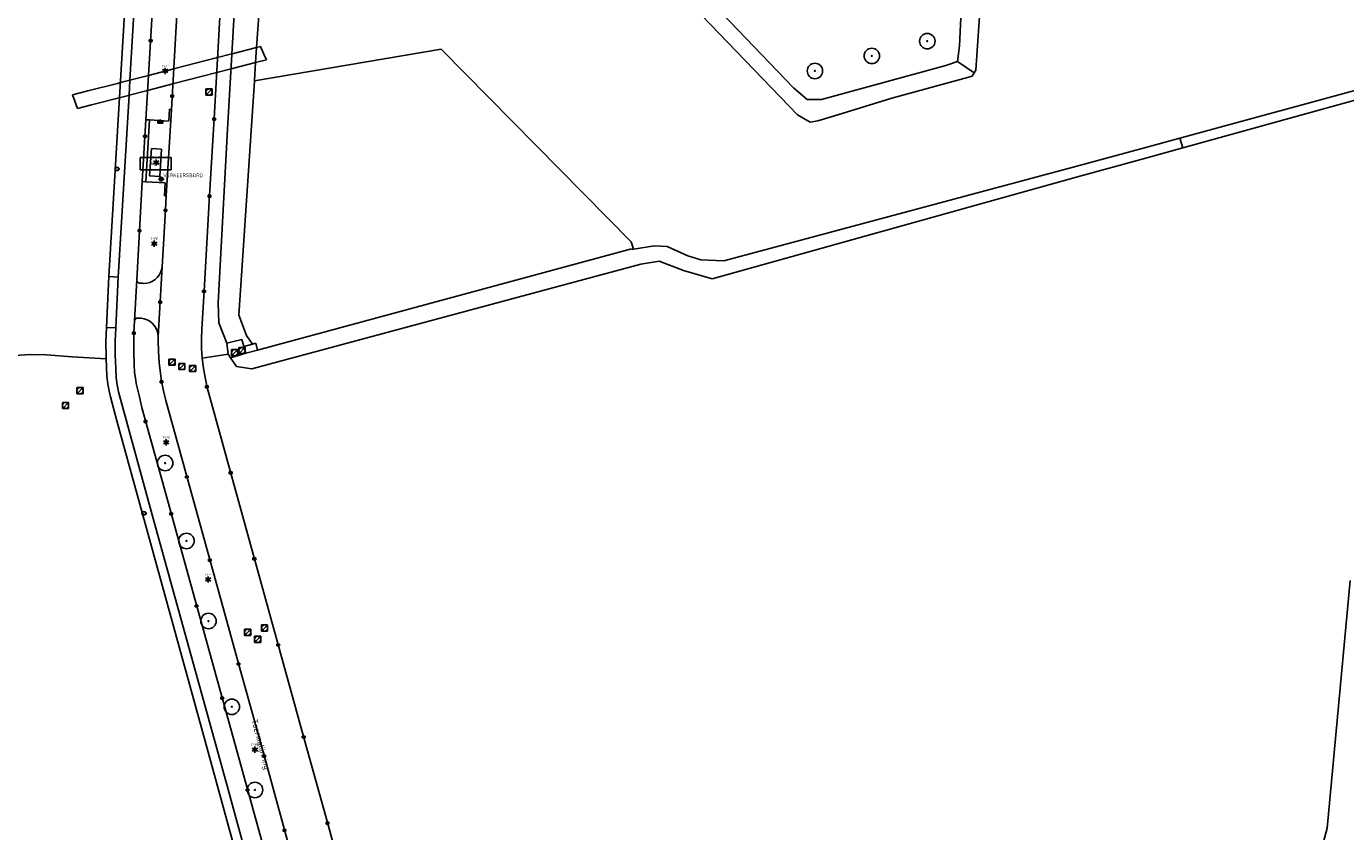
# Model space of a CAD drawing. Header units: metres. Extents: x 102000 to 105000, y 414600 to 420766.
# Tile 142 of 206: x 102819 to 103033, y 419722 to 419852. Entities that reach past the tile are written whole.
import ezdxf
from ezdxf.enums import TextEntityAlignment as Align

# ---------------------------------------------------------------- set-up
doc = ezdxf.new("R2010")
doc.units = ezdxf.units.M
doc.layers.get('0').update_dxf_attribs({"color": 8})
doc.styles.add('MtXpl_NLCS-ISO', font='NLCS-ISO.ttf')
doc.styles.add('NLCS-ISO', font='NLCS-ISO.ttf')

msp = doc.modelspace()

# ---------------------------------------------------------------- hatches: boundary and pattern name
at = {"ltscale": 0.1}
h = msp.add_hatch(color=256, dxfattribs=at)
edge = h.paths.add_edge_path()
edge.add_arc((102964.89, 419849.94), 0.075, 0, 360)
h = msp.add_hatch(color=256, dxfattribs=at)
edge = h.paths.add_edge_path()
edge.add_arc((102955.92, 419847.55), 0.075, 0, 360)
h = msp.add_hatch(color=256, dxfattribs=at)
edge = h.paths.add_edge_path()
edge.add_arc((102946.72, 419845.11), 0.075, 0, 360)
h = msp.add_hatch(color=256, dxfattribs=at)
edge = h.paths.add_edge_path()
edge.add_arc((102841.63, 419781.65), 0.075, 0, 360)
h = msp.add_hatch(color=256, dxfattribs=at)
edge = h.paths.add_edge_path()
edge.add_arc((102845.08, 419769.04), 0.075, 0, 360)
h = msp.add_hatch(color=256, dxfattribs=at)
edge = h.paths.add_edge_path()
edge.add_arc((102848.64, 419756.08), 0.075, 0, 360)
h = msp.add_hatch(color=256, dxfattribs=at)
edge = h.paths.add_edge_path()
edge.add_arc((102852.42, 419742.2), 0.075, 0, 360)
h = msp.add_hatch(color=256, dxfattribs=at)
edge = h.paths.add_edge_path()
edge.add_arc((102856.16, 419728.74), 0.075, 0, 360)

# ---------------------------------------------------------------- linework, layer by layer
for p, q in [((102970.08, 419849.17), (102972.02, 419887.75)), ((102975.65, 419887.22), (102972.72, 419845.23)), ((102907.52, 419879.65), (102943.28, 419842.38)), ((102943.88, 419837.99), (102912.8, 419870.54)), ((102851.74, 419835.68), (102853.46, 419865.49)), ((102857.53, 419865.52), (102856.43, 419848.89)), ((102832.54, 419811.87), (102835.38, 419859.76)), ((102836.89, 419859.67), (102835.93, 419843.63)), ((102838.5, 419837.21), (102839.86, 419860.13)), ((102843.69, 419857.29), (102842.65, 419838.88)), ((102850.49, 419853.83), (102849.55, 419837.4)), ((102839.07, 419849.87), (102839.52, 419850.17)), ((102839.52, 419849.87), (102839.07, 419850.17)), ((102839.52, 419850.17), (102839.07, 419850.17)), ((102839.07, 419850.17), (102839.07, 419849.87)), ((102839.07, 419849.87), (102839.52, 419849.87)), ((102839.52, 419849.87), (102839.52, 419850.17)), ((102856.43, 419848.89), (102852.45, 419847.87)), ((102856.43, 419848.89), (102856.27, 419846.48)), ((102857.08, 419849.06), (102856.43, 419848.89)), ((102857.57, 419847.83), (102857.08, 419849.06)), ((102969.8, 419846.63), (102970.08, 419849.17)), ((102849.91, 419847.22), (102843.19, 419845.49)), ((102850.12, 419847.27), (102849.91, 419847.22)), ((102852.23, 419847.82), (102850.12, 419847.27)), ((102852.45, 419847.87), (102852.23, 419847.82)), ((102886.25, 419848.62), (102856.08, 419843.54)), ((102856.27, 419846.48), (102858.01, 419846.93)), ((102858.01, 419846.93), (102857.57, 419847.83)), ((102916.99, 419817.47), (102886.25, 419848.62)), ((102967.9, 419845.98), (102969.8, 419846.63)), ((102969.8, 419846.63), (102972.47, 419844.81)), ((102838.93, 419844.4), (102834.4, 419843.23)), ((102843.02, 419845.45), (102838.93, 419844.4)), ((102841.39, 419845.22), (102841.85, 419845.22)), ((102841.39, 419845.02), (102841.85, 419845.02)), ((102843.19, 419845.49), (102843.02, 419845.45)), ((102843.04, 419843.06), (102849.98, 419844.85)), ((102849.98, 419844.85), (102852.11, 419845.4)), ((102852.11, 419845.4), (102852.31, 419845.45)), ((102852.31, 419845.45), (102856.27, 419846.48)), ((102856.27, 419846.48), (102856.08, 419843.61)), ((102947.8, 419840.5), (102967.9, 419845.98)), ((102972.47, 419844.81), (102972.13, 419844.27)), ((102972.72, 419845.23), (102972.47, 419844.81)), ((102833.91, 419843.11), (102829.15, 419841.88)), ((102834.4, 419843.23), (102833.91, 419843.11)), ((102835.93, 419843.63), (102835.79, 419841.19)), ((102838.78, 419841.96), (102842.88, 419843.02)), ((102842.88, 419843.02), (102843.04, 419843.06)), ((102856.07, 419843.47), (102853.57, 419805.6)), ((102856.08, 419843.54), (102856.07, 419843.47)), ((102856.08, 419843.61), (102856.08, 419843.54)), ((102943.28, 419842.38), (102945.46, 419840.51)), ((102970.82, 419843.88), (102959.16, 419840.72)), ((102972.13, 419844.27), (102970.82, 419843.88)), ((102829.15, 419841.88), (102826.63, 419841.23)), ((102826.63, 419841.23), (102827.04, 419840.25)), ((102827.04, 419840.25), (102827.45, 419839.03)), ((102829.7, 419839.61), (102834.21, 419840.78)), ((102835.79, 419841.19), (102834.03, 419811.76)), ((102834.21, 419840.78), (102835.69, 419841.16)), ((102835.69, 419841.16), (102835.79, 419841.19)), ((102835.79, 419841.19), (102838.78, 419841.96)), ((102842.54, 419840.89), (102842.99, 419841.19)), ((102842.99, 419840.89), (102842.54, 419841.19)), ((102842.99, 419841.19), (102842.54, 419841.19)), ((102842.54, 419841.19), (102842.54, 419840.89)), ((102842.54, 419840.89), (102842.99, 419840.89)), ((102842.99, 419840.89), (102842.99, 419841.19)), ((102849.22, 419842.21), (102848.22, 419842.21)), ((102848.22, 419842.21), (102848.22, 419841.21)), ((102848.22, 419841.21), (102849.22, 419841.21)), ((102848.37, 419841.36), (102849.08, 419842.07)), ((102849.22, 419841.21), (102849.22, 419842.21)), ((102945.46, 419840.51), (102947.8, 419840.5)), ((102959.16, 419840.72), (102950.43, 419838)), ((102827.45, 419839.03), (102829.7, 419839.61)), ((102842.65, 419838.88), (102841.82, 419824.89)), ((102842.21, 419837), (102842.34, 419838.91)), ((102842.34, 419838.91), (102842.65, 419838.88)), ((102837.93, 419827.23), (102838.5, 419837.21)), ((102838.5, 419837.21), (102839.11, 419837.19)), ((102839.11, 419837.19), (102838.5, 419827.18)), ((102839.11, 419837.19), (102842.21, 419837)), ((102841.26, 419837.01), (102840.46, 419837.01)), ((102840.52, 419836.91), (102840.46, 419837.01)), ((102840.46, 419837.01), (102840.46, 419836.66)), ((102840.52, 419836.85), (102840.46, 419836.66)), ((102841.26, 419836.66), (102840.46, 419836.66)), ((102841.2, 419836.91), (102840.52, 419836.91)), ((102840.52, 419836.85), (102840.52, 419836.91)), ((102841.2, 419836.85), (102840.52, 419836.85)), ((102840.56, 419836.81), (102840.53, 419836.71)), ((102841.19, 419836.71), (102840.53, 419836.71)), ((102841.16, 419836.81), (102840.56, 419836.81)), ((102841.16, 419836.81), (102841.19, 419836.71)), ((102841.2, 419836.91), (102841.26, 419837.01)), ((102841.2, 419836.85), (102841.2, 419836.91)), ((102841.2, 419836.85), (102841.26, 419836.66)), ((102841.26, 419837.01), (102841.26, 419836.66)), ((102849.55, 419837.4), (102848.81, 419824.96)), ((102849.32, 419837.15), (102849.77, 419837.45)), ((102849.77, 419837.15), (102849.32, 419837.45)), ((102849.77, 419837.45), (102849.32, 419837.45)), ((102849.32, 419837.45), (102849.32, 419837.15)), ((102849.32, 419837.15), (102849.77, 419837.15)), ((102849.77, 419837.15), (102849.77, 419837.45)), ((102945.93, 419836.8), (102943.88, 419837.99)), ((102947.19, 419837.04), (102945.93, 419836.8)), ((102950.43, 419838), (102947.19, 419837.04)), ((102838.16, 419834.38), (102838.61, 419834.68)), ((102838.61, 419834.38), (102838.16, 419834.68)), ((102838.61, 419834.68), (102838.16, 419834.68)), ((102838.16, 419834.68), (102838.16, 419834.38)), ((102838.16, 419834.38), (102838.61, 419834.38)), ((102838.61, 419834.38), (102838.61, 419834.68)), ((102850.22, 419807.6), (102851.74, 419835.68)), ((102839.41, 419832.58), (102839.13, 419828.15)), ((102841.05, 419832.48), (102839.41, 419832.58)), ((102840.78, 419828.05), (102841.05, 419832.48)), ((103000, 419832.69), (102988.46, 419829.55)), ((102842.59, 419831.1), (102837.59, 419831.1)), ((102837.59, 419831.1), (102837.59, 419829.1)), ((102839.95, 419830.39), (102840.41, 419830.39)), ((102839.95, 419830.19), (102840.41, 419830.19)), ((102842.59, 419829.1), (102842.59, 419831.1)), ((102988.46, 419829.55), (102932.01, 419814.36)), ((102989.18, 419827.96), (103000, 419830.96)), ((102837.59, 419829.1), (102842.59, 419829.1)), ((102839.13, 419828.15), (102840.78, 419828.05)), ((102840.55, 419827.61), (102841.45, 419827.61)), ((102930.12, 419811.49), (102989.18, 419827.96)), ((102837.05, 419811.29), (102837.93, 419827.23)), ((102838.5, 419827.18), (102837.93, 419827.23)), ((102841.63, 419826.99), (102838.5, 419827.18)), ((102841.51, 419824.92), (102841.63, 419826.99)), ((102841.82, 419824.89), (102841.51, 419824.92)), ((102841.82, 419824.89), (102841.69, 419822.65)), ((102848.81, 419824.96), (102847.92, 419809.54)), ((102848.58, 419824.71), (102849.03, 419825.01)), ((102849.03, 419824.71), (102848.58, 419825.01)), ((102849.03, 419825.01), (102848.58, 419825.01)), ((102848.58, 419825.01), (102848.58, 419824.71)), ((102848.58, 419824.71), (102849.03, 419824.71)), ((102849.03, 419824.71), (102849.03, 419825.01)), ((102841.69, 419822.65), (102841.14, 419813.43)), ((102841.47, 419822.4), (102841.92, 419822.7)), ((102841.92, 419822.4), (102841.47, 419822.7)), ((102841.92, 419822.7), (102841.47, 419822.7)), ((102841.47, 419822.7), (102841.47, 419822.4)), ((102841.47, 419822.4), (102841.92, 419822.4)), ((102841.92, 419822.4), (102841.92, 419822.7)), ((102837.27, 419819.11), (102837.72, 419819.41)), ((102837.72, 419819.11), (102837.27, 419819.41)), ((102837.72, 419819.41), (102837.27, 419819.41)), ((102837.27, 419819.41), (102837.27, 419819.11)), ((102837.27, 419819.11), (102837.72, 419819.11)), ((102837.72, 419819.11), (102837.72, 419819.41)), ((102839.65, 419817.26), (102840.11, 419817.26)), ((102839.65, 419817.06), (102840.11, 419817.06)), ((102917.37, 419816.27), (102916.99, 419817.47)), ((102920.75, 419816.8), (102917.37, 419816.27)), ((102922.81, 419816.7), (102920.75, 419816.8)), ((102926.18, 419815.17), (102922.81, 419816.7)), ((102917.07, 419816.33), (102856.58, 419799.94)), ((102917.13, 419816.23), (102917.07, 419816.33)), ((102917.24, 419816.25), (102917.13, 419816.23)), ((102917.37, 419816.27), (102917.24, 419816.25)), ((102928.28, 419814.53), (102926.18, 419815.17)), ((102932.01, 419814.36), (102928.28, 419814.53)), ((102840.89, 419812.49), (102840.66, 419812.07)), ((102841.14, 419813.43), (102840.81, 419807.8)), ((102841.05, 419812.95), (102840.89, 419812.49)), ((102841.14, 419813.43), (102841.05, 419812.95)), ((102855.64, 419796.88), (102918.55, 419813.84)), ((102918.55, 419813.84), (102921.53, 419814.33)), ((102921.53, 419814.33), (102925.46, 419812.83)), ((102925.46, 419812.83), (102930.12, 419811.49)), ((102832.13, 419803.59), (102832.54, 419811.87)), ((102834.03, 419811.76), (102832.54, 419811.87)), ((102834.03, 419811.76), (102833.64, 419803.55)), ((102836.67, 419804.66), (102837.05, 419811.29)), ((102837.07, 419811.12), (102837.05, 419811.29)), ((102837.16, 419810.95), (102837.07, 419811.12)), ((102837.31, 419810.83), (102837.16, 419810.95)), ((102837.5, 419810.77), (102837.31, 419810.83)), ((102837.98, 419810.74), (102837.5, 419810.77)), ((102838.18, 419810.73), (102837.98, 419810.74)), ((102838.67, 419810.77), (102838.18, 419810.73)), ((102839.14, 419810.89), (102838.67, 419810.77)), ((102839.59, 419811.09), (102839.14, 419810.89)), ((102840, 419811.35), (102839.59, 419811.09)), ((102840.36, 419811.68), (102840, 419811.35)), ((102840.66, 419812.07), (102840.36, 419811.68)), ((102847.92, 419809.54), (102847.56, 419803.32)), ((102847.69, 419809.29), (102848.14, 419809.59)), ((102848.14, 419809.29), (102847.69, 419809.59)), ((102848.14, 419809.59), (102847.69, 419809.59)), ((102847.69, 419809.59), (102847.69, 419809.29)), ((102847.69, 419809.29), (102848.14, 419809.29)), ((102848.14, 419809.29), (102848.14, 419809.59)), ((102840.81, 419807.8), (102840.51, 419802.16)), ((102840.59, 419807.55), (102841.04, 419807.85)), ((102841.04, 419807.55), (102840.59, 419807.85)), ((102841.04, 419807.85), (102840.59, 419807.85)), ((102840.59, 419807.85), (102840.59, 419807.55)), ((102840.59, 419807.55), (102841.04, 419807.55)), ((102841.04, 419807.55), (102841.04, 419807.85)), ((102850.33, 419804.32), (102850.22, 419807.6)), ((102836.58, 419802.78), (102836.67, 419804.66)), ((102836.67, 419804.66), (102836.73, 419804.83)), ((102836.73, 419804.83), (102836.85, 419804.99)), ((102836.85, 419804.99), (102837.03, 419805.09)), ((102837.03, 419805.09), (102837.23, 419805.12)), ((102837.23, 419805.12), (102837.78, 419805.08)), ((102837.78, 419805.08), (102838.26, 419804.99)), ((102838.26, 419804.99), (102838.72, 419804.83)), ((102838.72, 419804.83), (102839.15, 419804.59)), ((102839.15, 419804.59), (102839.54, 419804.29)), ((102839.54, 419804.29), (102839.88, 419803.93)), ((102839.88, 419803.93), (102840.15, 419803.52)), ((102851.6, 419801.07), (102850.33, 419804.32)), ((102853.57, 419805.6), (102854.77, 419802.28)), ((102832.06, 419801.26), (102832.13, 419803.59)), ((102832.13, 419803.59), (102833.64, 419803.55)), ((102833.64, 419803.55), (102833.56, 419801.36)), ((102836.35, 419802.53), (102836.8, 419802.83)), ((102836.8, 419802.53), (102836.35, 419802.83)), ((102836.8, 419802.83), (102836.35, 419802.83)), ((102836.35, 419802.83), (102836.35, 419802.53)), ((102836.35, 419802.53), (102836.8, 419802.53)), ((102836.55, 419800.58), (102836.58, 419802.78)), ((102836.8, 419802.53), (102836.8, 419802.83)), ((102840.15, 419803.52), (102840.35, 419803.07)), ((102840.35, 419803.07), (102840.47, 419802.59)), ((102840.47, 419802.59), (102840.51, 419802.16)), ((102840.51, 419802.16), (102840.51, 419801.5)), ((102847.56, 419803.32), (102847.5, 419801.74)), ((102847.5, 419801.74), (102847.53, 419800.17)), ((102854.77, 419802.28), (102855.78, 419800.91)), ((102832.08, 419798.95), (102832.06, 419801.26)), ((102833.56, 419801.36), (102833.56, 419799.18)), ((102836.55, 419799.57), (102836.55, 419800.58)), ((102840.51, 419801.5), (102840.56, 419799.7)), ((102840.56, 419799.7), (102840.69, 419797.91)), ((102847.53, 419800.17), (102847.63, 419798.6)), ((102852.47, 419801.27), (102851.6, 419801.07)), ((102851.6, 419801.07), (102851.8, 419799.28)), ((102853.37, 419800.03), (102852.37, 419800.03)), ((102852.37, 419800.03), (102852.37, 419799.03)), ((102854.06, 419801.67), (102852.47, 419801.27)), ((102852.52, 419799.18), (102853.22, 419799.89)), ((102853.37, 419799.03), (102853.37, 419800.03)), ((102854.56, 419800.36), (102853.56, 419800.36)), ((102853.56, 419800.36), (102853.56, 419799.36)), ((102853.7, 419799.51), (102854.41, 419800.22)), ((102854.36, 419800.53), (102854.06, 419801.67)), ((102855.78, 419800.91), (102854.36, 419800.53)), ((102854.66, 419799.42), (102854.36, 419800.53)), ((102854.56, 419799.36), (102854.56, 419800.36)), ((102856.58, 419799.94), (102854.66, 419799.42)), ((102855.78, 419800.91), (102856.28, 419801.05)), ((102856.28, 419801.05), (102856.58, 419799.94)), ((102819.84, 419799.22), (102817.27, 419799.06)), ((102822.43, 419799.15), (102819.84, 419799.22)), ((102826.62, 419798.86), (102822.43, 419799.15)), ((102832.1, 419798.52), (102826.62, 419798.86)), ((102832.1, 419798.52), (102832.08, 419798.95)), ((102832.15, 419797.16), (102832.1, 419798.52)), ((102833.56, 419799.18), (102833.64, 419797)), ((102836.61, 419797.58), (102836.55, 419799.57)), ((102836.7, 419796.3), (102836.61, 419797.58)), ((102840.69, 419797.91), (102840.9, 419796.12)), ((102843.25, 419798.49), (102842.25, 419798.49)), ((102842.25, 419798.49), (102842.25, 419797.49)), ((102842.25, 419797.49), (102843.25, 419797.49)), ((102842.4, 419797.64), (102843.11, 419798.34)), ((102843.25, 419797.49), (102843.25, 419798.49)), ((102844.84, 419797.78), (102843.84, 419797.78)), ((102843.84, 419797.78), (102843.84, 419796.78)), ((102843.99, 419796.93), (102844.69, 419797.64)), ((102844.84, 419796.78), (102844.84, 419797.78)), ((102851.8, 419799.28), (102847.63, 419798.6)), ((102847.63, 419798.6), (102847.82, 419797.03)), ((102851.8, 419799.28), (102852.21, 419798.68)), ((102852.21, 419798.68), (102854.66, 419799.42)), ((102852.21, 419798.68), (102853.19, 419797.26)), ((102852.37, 419799.03), (102853.37, 419799.03)), ((102853.56, 419799.36), (102854.56, 419799.36)), ((102832.23, 419795.78), (102832.15, 419797.16)), ((102832.38, 419794.42), (102832.23, 419795.78)), ((102833.64, 419797), (102833.73, 419795.42)), ((102833.73, 419795.42), (102833.88, 419794.29)), ((102836.87, 419795.05), (102836.7, 419796.3)), ((102840.9, 419796.12), (102841.06, 419794.91)), ((102843.84, 419796.78), (102844.84, 419796.78)), ((102846.58, 419797.45), (102845.58, 419797.45)), ((102845.58, 419797.45), (102845.58, 419796.45)), ((102845.58, 419796.45), (102846.58, 419796.45)), ((102845.73, 419796.59), (102846.43, 419797.3)), ((102846.58, 419796.45), (102846.58, 419797.45)), ((102847.82, 419797.03), (102848.08, 419795.48)), ((102848.08, 419795.48), (102848.44, 419793.87)), ((102853.19, 419797.26), (102855.64, 419796.88)), ((102828.35, 419793.87), (102827.35, 419793.87)), ((102827.35, 419793.87), (102827.35, 419792.87)), ((102827.49, 419793.02), (102828.2, 419793.73)), ((102828.35, 419792.87), (102828.35, 419793.87)), ((102832.62, 419793.07), (102832.38, 419794.42)), ((102833.88, 419794.29), (102834.1, 419793.18)), ((102836.96, 419794.54), (102836.87, 419795.05)), ((102837.41, 419792.61), (102836.96, 419794.54)), ((102840.83, 419794.66), (102841.28, 419794.96)), ((102841.28, 419794.66), (102840.83, 419794.96)), ((102841.28, 419794.96), (102840.83, 419794.96)), ((102840.83, 419794.96), (102840.83, 419794.66)), ((102840.83, 419794.66), (102841.28, 419794.66)), ((102841.06, 419794.91), (102841.38, 419793.34)), ((102841.28, 419794.66), (102841.28, 419794.96)), ((102841.38, 419793.34), (102841.77, 419791.77)), ((102848.16, 419793.84), (102848.61, 419794.14)), ((102848.61, 419793.84), (102848.16, 419794.14)), ((102848.61, 419794.14), (102848.16, 419794.14)), ((102848.16, 419794.14), (102848.16, 419793.84)), ((102848.16, 419793.84), (102848.61, 419793.84)), ((102848.44, 419793.87), (102864.03, 419737.41)), ((102848.61, 419793.84), (102848.61, 419794.14)), ((102826.03, 419791.47), (102825.03, 419791.47)), ((102825.03, 419791.47), (102825.03, 419790.47)), ((102825.17, 419790.61), (102825.88, 419791.32)), ((102826.03, 419790.47), (102826.03, 419791.47)), ((102827.35, 419792.87), (102828.35, 419792.87)), ((102832.77, 419792.39), (102832.62, 419793.07)), ((102833.84, 419788.48), (102832.77, 419792.39)), ((102834.1, 419793.18), (102834.25, 419792.59)), ((102834.25, 419792.59), (102839.72, 419772.66)), ((102837.88, 419790.64), (102837.41, 419792.61)), ((102841.77, 419791.77), (102848.85, 419766.04)), ((102825.03, 419790.47), (102826.03, 419790.47)), ((102838.47, 419788.48), (102837.88, 419790.64)), ((102838.39, 419771.89), (102833.84, 419788.48)), ((102838.24, 419788.23), (102838.69, 419788.53)), ((102838.69, 419788.23), (102838.24, 419788.53)), ((102838.69, 419788.53), (102838.24, 419788.53)), ((102838.24, 419788.53), (102838.24, 419788.23)), ((102838.24, 419788.23), (102838.69, 419788.23)), ((102841.47, 419777.64), (102838.47, 419788.48)), ((102838.69, 419788.23), (102838.69, 419788.53)), ((102841.56, 419785.09), (102842.03, 419785.09)), ((102841.56, 419784.89), (102842.03, 419784.89)), ((102844.93, 419779.24), (102845.38, 419779.54)), ((102845.38, 419779.24), (102844.93, 419779.54)), ((102845.38, 419779.54), (102844.93, 419779.54)), ((102844.93, 419779.54), (102844.93, 419779.24)), ((102844.93, 419779.24), (102845.38, 419779.24)), ((102845.38, 419779.24), (102845.38, 419779.54)), ((102852, 419779.91), (102852.45, 419780.21)), ((102852.45, 419779.91), (102852, 419780.21)), ((102852.45, 419780.21), (102852, 419780.21)), ((102852, 419780.21), (102852, 419779.91)), ((102852, 419779.91), (102852.45, 419779.91)), ((102852.45, 419779.91), (102852.45, 419780.21)), ((102842.62, 419773.52), (102841.47, 419777.64)), ((102847.52, 419738.78), (102838.39, 419771.89)), ((102839.72, 419772.66), (102851.66, 419729.39)), ((102842.4, 419773.27), (102842.85, 419773.57)), ((102842.85, 419773.27), (102842.4, 419773.57)), ((102842.85, 419773.57), (102842.4, 419773.57)), ((102842.4, 419773.57), (102842.4, 419773.27)), ((102842.4, 419773.27), (102842.85, 419773.27)), ((102843.96, 419768.64), (102842.62, 419773.52)), ((102842.85, 419773.27), (102842.85, 419773.57)), ((102861.51, 419705.08), (102843.96, 419768.64)), ((102848.63, 419765.79), (102849.08, 419766.09)), ((102849.08, 419765.79), (102848.63, 419766.09)), ((102849.08, 419766.09), (102848.63, 419766.09)), ((102848.63, 419766.09), (102848.63, 419765.79)), ((102848.63, 419765.79), (102849.08, 419765.79)), ((102848.85, 419766.04), (102853.52, 419749.22)), ((102849.08, 419765.79), (102849.08, 419766.09)), ((102855.84, 419766), (102856.29, 419766.3)), ((102856.29, 419766), (102855.84, 419766.3)), ((102856.29, 419766.3), (102855.84, 419766.3)), ((102855.84, 419766.3), (102855.84, 419766)), ((102855.84, 419766), (102856.29, 419766)), ((102856.29, 419766), (102856.29, 419766.3)), ((102848.35, 419762.9), (102848.82, 419762.9)), ((102848.35, 419762.7), (102848.82, 419762.7)), ((102846.47, 419758.36), (102846.92, 419758.66)), ((102846.92, 419758.36), (102846.47, 419758.66)), ((102846.92, 419758.66), (102846.47, 419758.66)), ((102846.47, 419758.66), (102846.47, 419758.36)), ((102846.47, 419758.36), (102846.92, 419758.36)), ((102846.92, 419758.36), (102846.92, 419758.66)), ((102858.21, 419755.45), (102857.21, 419755.45)), ((102857.21, 419755.45), (102857.21, 419754.45)), ((102857.36, 419754.59), (102858.06, 419755.3)), ((102858.21, 419754.45), (102858.21, 419755.45)), ((102855.48, 419754.75), (102854.48, 419754.75)), ((102854.48, 419754.75), (102854.48, 419753.75)), ((102854.48, 419753.75), (102855.48, 419753.75)), ((102854.63, 419753.89), (102855.34, 419754.6)), ((102855.48, 419753.75), (102855.48, 419754.75)), ((102857.1, 419753.62), (102856.1, 419753.62)), ((102856.1, 419753.62), (102856.1, 419752.62)), ((102856.25, 419752.77), (102856.95, 419753.48)), ((102857.1, 419752.62), (102857.1, 419753.62)), ((102857.21, 419754.45), (102858.21, 419754.45)), ((102856.1, 419752.62), (102857.1, 419752.62)), ((102859.69, 419752.06), (102860.14, 419752.36)), ((102860.14, 419752.06), (102859.69, 419752.36)), ((102860.14, 419752.36), (102859.69, 419752.36)), ((102859.69, 419752.36), (102859.69, 419752.06)), ((102859.69, 419752.06), (102860.14, 419752.06)), ((102860.14, 419752.06), (102860.14, 419752.36)), ((102853.29, 419748.97), (102853.74, 419749.27)), ((102853.74, 419748.97), (102853.29, 419749.27)), ((102853.74, 419749.27), (102853.29, 419749.27)), ((102853.29, 419749.27), (102853.29, 419748.97)), ((102853.29, 419748.97), (102853.74, 419748.97)), ((102853.52, 419749.22), (102857.63, 419734.31)), ((102853.74, 419748.97), (102853.74, 419749.27)), ((102850.63, 419743.45), (102851.08, 419743.75)), ((102851.08, 419743.45), (102850.63, 419743.75)), ((102851.08, 419743.75), (102850.63, 419743.75)), ((102850.63, 419743.75), (102850.63, 419743.45)), ((102850.63, 419743.45), (102851.08, 419743.45)), ((102851.08, 419743.45), (102851.08, 419743.75)), ((102856.16, 419707.32), (102847.52, 419738.78)), ((102863.81, 419737.16), (102864.26, 419737.46)), ((102864.26, 419737.16), (102863.81, 419737.46)), ((102864.26, 419737.46), (102863.81, 419737.46)), ((102863.81, 419737.46), (102863.81, 419737.16)), ((102863.81, 419737.16), (102864.26, 419737.16)), ((102864.03, 419737.41), (102867.9, 419723.47)), ((102864.26, 419737.16), (102864.26, 419737.46)), ((102855.93, 419735.35), (102856.39, 419735.35)), ((102855.93, 419735.15), (102856.39, 419735.15)), ((102857.41, 419734.06), (102857.86, 419734.36)), ((102857.86, 419734.06), (102857.41, 419734.36)), ((102857.86, 419734.36), (102857.41, 419734.36)), ((102857.41, 419734.36), (102857.41, 419734.06)), ((102857.41, 419734.06), (102857.86, 419734.06)), ((102857.63, 419734.31), (102860.93, 419722.3)), ((102857.86, 419734.06), (102857.86, 419734.36)), ((102851.66, 419729.39), (102857.62, 419707.68)), ((102854.72, 419728.58), (102855.17, 419728.88)), ((102855.17, 419728.58), (102854.72, 419728.88)), ((102855.17, 419728.88), (102854.72, 419728.88)), ((102854.72, 419728.88), (102854.72, 419728.58)), ((102854.72, 419728.58), (102855.17, 419728.58)), ((102855.17, 419728.58), (102855.17, 419728.88)), ((102867.68, 419723.22), (102868.13, 419723.52)), ((102868.13, 419723.22), (102867.68, 419723.52)), ((102868.13, 419723.52), (102867.68, 419723.52)), ((102867.68, 419723.52), (102867.68, 419723.22)), ((102867.68, 419723.22), (102868.13, 419723.22)), ((102867.9, 419723.47), (102871.73, 419709.53)), ((102868.13, 419723.22), (102868.13, 419723.52)), ((102860.71, 419722.05), (102861.16, 419722.35)), ((102861.16, 419722.05), (102860.71, 419722.35)), ((102861.16, 419722.35), (102860.71, 419722.35)), ((102860.71, 419722.35), (102860.71, 419722.05)), ((102860.71, 419722.05), (102861.16, 419722.05)), ((102860.93, 419722.3), (102865.01, 419707.62)), ((102861.16, 419722.05), (102861.16, 419722.35))]:
    msp.add_line(p, q)
for p, q in [((102841.4, 419845.25), (102841.18, 419845.38)), ((102841.4, 419845), (102841.18, 419844.87)), ((102841.62, 419845.38), (102841.62, 419845.63)), ((102841.62, 419844.87), (102841.62, 419844.62)), ((102841.84, 419845.25), (102842.06, 419845.38)), ((102841.84, 419845), (102842.06, 419844.87)), ((102839.96, 419830.42), (102839.74, 419830.55)), ((102839.96, 419830.17), (102839.74, 419830.04)), ((102840.18, 419830.55), (102840.18, 419830.8)), ((102840.18, 419830.04), (102840.18, 419829.79)), ((102840.4, 419830.42), (102840.62, 419830.55)), ((102840.4, 419830.17), (102840.62, 419830.04)), ((102839.66, 419817.28), (102839.44, 419817.41)), ((102839.66, 419817.03), (102839.44, 419816.9)), ((102839.88, 419817.41), (102839.88, 419817.66)), ((102839.88, 419816.9), (102839.88, 419816.65)), ((102840.1, 419817.28), (102840.32, 419817.41)), ((102840.1, 419817.03), (102840.32, 419816.9)), ((102841.57, 419785.12), (102841.35, 419785.25)), ((102841.57, 419784.87), (102841.35, 419784.74)), ((102841.79, 419785.25), (102841.79, 419785.5)), ((102841.79, 419784.74), (102841.79, 419784.49)), ((102842.01, 419785.12), (102842.23, 419785.25)), ((102842.01, 419784.87), (102842.23, 419784.74)), ((102848.36, 419762.92), (102848.15, 419763.05)), ((102848.36, 419762.67), (102848.15, 419762.54)), ((102848.58, 419763.05), (102848.58, 419763.3)), ((102848.58, 419762.54), (102848.58, 419762.29)), ((102848.8, 419762.92), (102849.02, 419763.05)), ((102848.8, 419762.67), (102849.02, 419762.54)), ((102856.16, 419735.51), (102856.16, 419735.76)), ((102855.94, 419735.38), (102855.72, 419735.51)), ((102855.94, 419735.13), (102855.72, 419735)), ((102856.16, 419735), (102856.16, 419734.75)), ((102856.38, 419735.38), (102856.6, 419735.51)), ((102856.38, 419735.13), (102856.6, 419735))]:
    msp.add_line(p, q, dxfattribs=at)
at = {"transparency": 33554687}
for p, q in [((103005.72, 419834.25), (103044.33, 419844.77)), ((103042.86, 419842.84), (103006.24, 419832.69)), ((103005.72, 419834.25), (103000, 419832.69)), ((103006.24, 419832.69), (103005.72, 419834.25)), ((103000, 419830.96), (103006.24, 419832.69)), ((103029.59, 419722.58), (103033.28, 419762.64)), ((103028.1, 419717.12), (103029.59, 419722.58))]:
    msp.add_line(p, q, dxfattribs=at)
for centre, radius in [((102964.89, 419849.94), 1.25), ((102955.92, 419847.55), 1.25), ((102964.89, 419849.94), 0.0225), ((102955.92, 419847.55), 0.0225), ((102946.72, 419845.11), 1.25), ((102946.72, 419845.11), 0.0225), ((102848.72, 419841.71), 0.5), ((102840.86, 419837.1), 0.0908), ((102841, 419827.61), 0.3), ((102841, 419827.61), 0.112), ((102852.87, 419799.53), 0.5), ((102854.06, 419799.86), 0.5), ((102842.76, 419797.99), 0.5), ((102844.34, 419797.28), 0.5), ((102846.08, 419796.95), 0.5), ((102827.85, 419793.37), 0.5), ((102825.53, 419790.97), 0.5), ((102841.63, 419781.65), 1.25), ((102841.63, 419781.65), 0.0225), ((102845.08, 419769.04), 1.25), ((102845.08, 419769.04), 0.0225), ((102848.64, 419756.08), 1.25), ((102848.64, 419756.08), 0.0225), ((102857.71, 419754.95), 0.5), ((102854.99, 419754.25), 0.5), ((102856.6, 419753.12), 0.5), ((102852.42, 419742.2), 1.25), ((102852.42, 419742.2), 0.0225), ((102856.16, 419728.74), 1.25), ((102856.16, 419728.74), 0.0225)]:
    msp.add_circle(centre, radius)
at = {"ltscale": 0.1}
for centre, radius in [((102964.89, 419849.94), 0.075), ((102955.92, 419847.55), 0.075), ((102841.62, 419845.12), 0.253), ((102946.72, 419845.11), 0.075), ((102840.18, 419830.29), 0.253), ((102839.88, 419817.16), 0.253), ((102841.79, 419784.99), 0.253), ((102841.63, 419781.65), 0.075), ((102845.08, 419769.04), 0.075), ((102848.58, 419762.8), 0.253), ((102848.64, 419756.08), 0.075), ((102852.42, 419742.2), 0.075), ((102856.16, 419735.25), 0.253), ((102856.16, 419728.74), 0.075)]:
    msp.add_circle(centre, radius, dxfattribs=at)
for centre in [(102833.86, 419829.24), (102838.22, 419773.5)]:
    msp.add_ellipse(centre, major_axis=(-0.364, 0), ratio=0.685994)

# ---------------------------------------------------------------- texts
at = {"style": 'NLCS-ISO'}
msp.add_text('ABRI', height=0.525, dxfattribs=at).set_placement((102840.09, 419830.1), align=Align.MIDDLE_CENTER)
for s, height, rotation, style, p in [('BR', 0.2, 360, 'NLCS-ISO', (102833.71, 419829.16)), ('BR', 0.2, 360, 'NLCS-ISO', (102838.08, 419773.43)), ('Toermalijnring', 1, 284.9684, 'MtXpl_NLCS-ISO', (102855.56, 419740.05))]:
    msp.add_text(s, height=height, rotation=rotation, dxfattribs=dict(style=style)).set_placement(p)
for p in [(102841.62, 419845.63), (102840.18, 419830.8), (102839.88, 419817.66), (102841.79, 419785.5), (102848.58, 419763.3), (102856.16, 419735.76)]:
    msp.add_attdef('TYPE', text='', height=0.36, dxfattribs=at).set_placement(p, align=Align.BOTTOM_CENTER)
msp.add_attdef('VERKEERSBORD', (102841.3, 419827.92), 'B09', height=0.6, dxfattribs=at)

doc.saveas('drawing.dxf')
